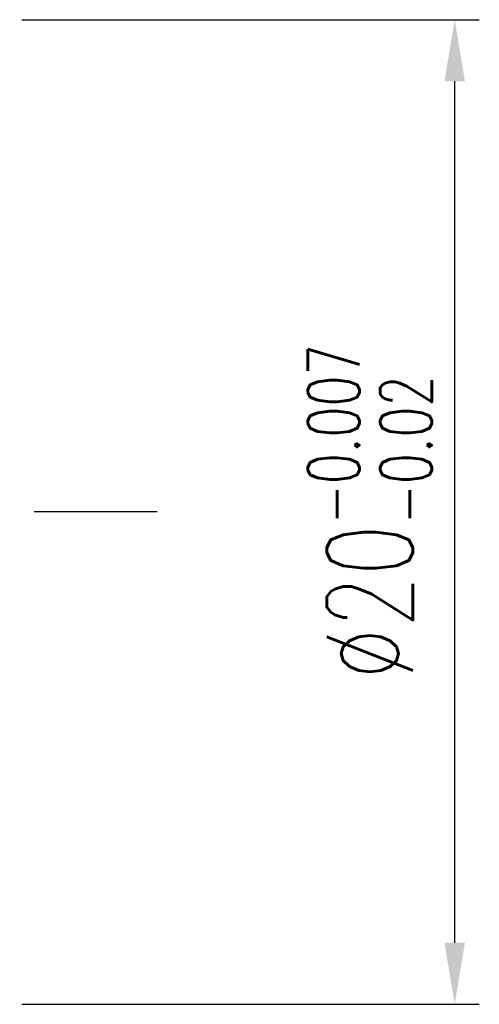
# Model space of a CAD drawing. Extents: x 17 to 125, y 17 to 89.
# Tile 48 of 48: x 116 to 125, y 47 to 67. Entities that reach past the tile are written whole.
import ezdxf

# ---------------------------------------------------------------- set-up
doc = ezdxf.new("R2010")
doc.units = 0
doc.header["$MEASUREMENT"] = 0
doc.linetypes.add('CENTER', pattern=[2, 1.25, -0.25, 0.25, -0.25])
doc.layers.add('CL', color=1, linetype='CENTER')
doc.layers.add('DIM', color=4, linetype='CONTINUOUS')
doc.styles.add('DIM-7', font='SIMPLEX.shx', dxfattribs={"width": 0.7, "bigfont": 'chineset.shx'})
doc.dimstyles.new('CNS', dxfattribs={"dimtxt": 3.5, "dimasz": 2.5, "dimexe": 1, "dimexo": 1.5, "dimgap": 0.09, "dimtad": 0, "dimdsep": 46, "dimtxsty": 'DIM-7', "dimcen": 0.09, "dimclrd": 1, "dimclre": 1, "dimclrt": 4, "dimadec": 0, "dimazin": 0, "dimtfac": 1, "dimtix": 1, "dimtmove": 2, "dimatfit": 3, "dimfxl": 0, "dimtvp": 0.971429, "dimtolj": 1, "dimarcsym": 0})

# ---------------------------------------------------------------- blocks, each defined once
blk = doc.blocks.new('*D3')
at = {"layer": 'DIM', "linetype": 'Continuous', "lineweight": -2}
for p, q in [((116.164, 66.806), (125.458, 66.806)), ((124.958, 48.056), (124.958, 65.556)), ((116.164, 46.806), (125.458, 46.806))]:
    blk.add_line(p, q, dxfattribs=at)
at = {"layer": 'DIM', "linetype": 'Continuous'}
for points in [[(124.75, 65.556), (125.166, 65.556), (124.958, 66.806)], [(124.75, 48.056), (125.166, 48.056), (124.958, 46.806)]]:
    blk.add_solid(points, dxfattribs=at)
at = {"layer": 'DIM', "linetype": 'Continuous', "insert": (123.233, 56.806), "char_height": 1.75, "attachment_point": 5, "rotation": 90, "style": 'DIM-7'}
blk.add_mtext('\\A1;%%C20{\\H1.05;\\S-0.007^ -0.02;}', dxfattribs=at)

msp = doc.modelspace()

# ---------------------------------------------------------------- linework, layer by layer
at = {"layer": 'CL', "linetype": 'CENTER', "ltscale": 2}
msp.add_line((118.914, 56.806), (84.914, 56.806), dxfattribs=at)

# ---------------------------------------------------------------- dimensions: what is measured, and where the dimension line sits
at = {"layer": 'DIM', "linetype": 'Continuous'}
dim = msp.add_linear_dim(base=(124.958, 66.806), p1=(115.414, 46.806), p2=(115.414, 66.806), angle=90, text='%%C<>', dimstyle='CNS', override={"dimscale": 0.5, "dimgap": 1, "dimtad": 1, "dimclrd": 256, "dimclre": 256, "dimclrt": 256, "dimtol": 1, "dimlim": 0, "dimtp": -0.007, "dimtm": 0.02, "dimtfac": 0.6, "dimtdec": 4, "dimtmove": 1}, dxfattribs=at)
dim.commit()
dim.dimension.update_dxf_attribs({"geometry": '*D3', "text_midpoint": (123.233, 56.806)})

doc.saveas('drawing.dxf')
